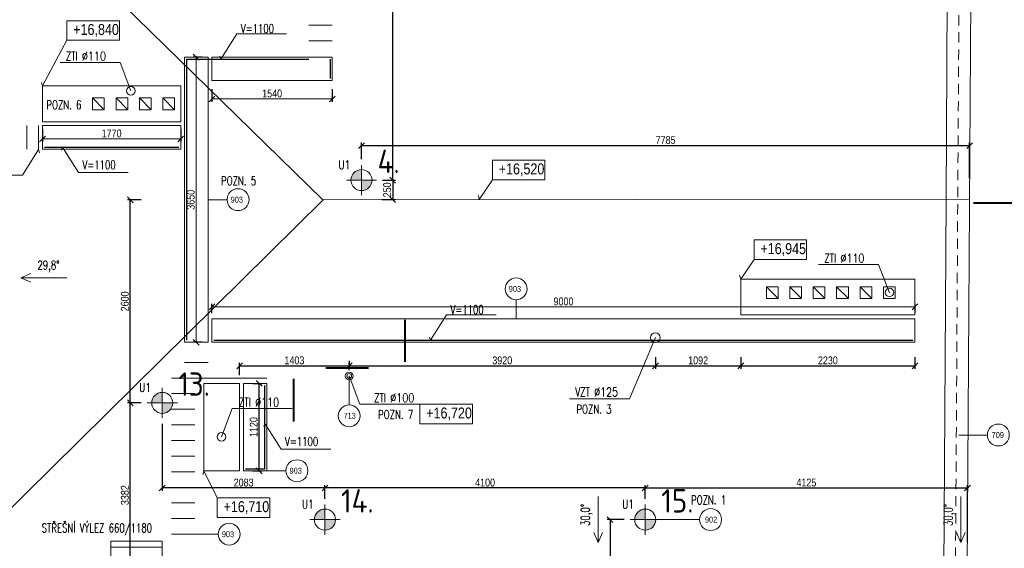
# Model space of a CAD drawing. Header units: millimetres. Extents: x -300958 to -108039, y 30118 to 292543.
# Tile 229 of 256: x -228741 to -216136, y 186822 to 193593. Entities that reach past the tile are written whole.
import ezdxf
from ezdxf.enums import TextEntityAlignment as Align

# ---------------------------------------------------------------- set-up
doc = ezdxf.new("R2010")
doc.units = ezdxf.units.MM
doc.header["$MEASUREMENT"] = 0
doc.linetypes.add('DGN Style 2', pattern=[879.857395, 527.914437, -351.942958])
doc.linetypes.add('DGN Style 4', pattern=[1094.119168, 546.717885, -273.358943, 0.683397, -273.358943])
doc.layers.get('0').update_dxf_attribs({"lineweight": 13})
doc.layers.get('Defpoints').update_dxf_attribs({"color": 3, "lineweight": 13})
for name, color, linetype, lineweight in [('dims', 7, 'Continuous', 9), ('legenda', 7, 'Continuous', 13), ('Materiály', 1, 'Continuous', 13), ('navrh', 1, 'Continuous', 9), ('popis', 7, 'Continuous', 9), ('PSV', 7, 'Continuous', 13), ('rez', 7, 'Continuous', 13), ('tenka', 7, 'Continuous', 13), ('TOPWET s.r.o. - kotevní body', 12, 'Continuous', 18), ('TOPWET s.r.o. - popisky', 12, 'Continuous', 18), ('výškové kóty', 7, 'Continuous', 13), ('zařizovací předměty', 7, 'Continuous', 9)]:
    doc.layers.add(name, color=color, linetype=linetype, lineweight=lineweight)
doc.styles.add('ISOCPEUR', font='isocpeur.ttf')
doc.styles.add('STYLE-0', font='ARIALN.TTF')
doc.styles.add('Style-Arial', font='arial.ttf')
doc.dimstyles.new('arch', dxfattribs={"dimscale": 50, "dimtxt": 2.5, "dimasz": 2.5, "dimexe": 1.25, "dimexo": 0.9, "dimtad": 1, "dimdec": 0, "dimtxsty": 'STYLE-0', "dimblk": 'ARCHTICK', "dimcen": 2.5, "dimadec": 0, "dimazin": 0, "dimtfac": 1, "dimtdec": 0, "dimtmove": 2, "dimatfit": 3, "dimldrblk": 'ARCHTICK', "dimfxl": 0, "dimarcsym": 0})

# ---------------------------------------------------------------- blocks, each defined once
blk = doc.blocks.new('_ArchTick')
at = {"color": 0, "linetype": 'ByBlock', "flags": 128}
blk.add_lwpolyline([(-0.5, -0.5), (0.5, 0.5)], dxfattribs=at)
blk = doc.blocks.new('*D1468')
at = {"layer": 'Defpoints', "color": 0, "linetype": 'Continuous'}
for p in [(-224523, 189159), (-225925, 188965), (-224523, 189030)]:
    blk.add_point(p, dxfattribs=at)
at = {"layer": 'dims', "color": 0, "linetype": 'Continuous', "lineweight": -2}
for p, q in [((-225925, 189040), (-225925, 189197)), ((-224523, 189105), (-224523, 189197)), ((-225925, 189159), (-224523, 189159))]:
    blk.add_line(p, q, dxfattribs=at)
at = {"layer": 'dims', "color": 0, "linetype": 'Continuous', "lineweight": -2, "xscale": 75, "yscale": 75, "zscale": 75, "rotation": 180}
blk.add_blockref('_ArchTick', (-225925, 189159), dxfattribs=at)
at = {"layer": 'dims', "color": 0, "linetype": 'Continuous', "lineweight": -2, "xscale": 75, "yscale": 75, "zscale": 75}
blk.add_blockref('_ArchTick', (-224523, 189159), dxfattribs=at)
at = {"layer": 'dims', "color": 0, "linetype": 'Continuous', "insert": (-225224, 189229), "char_height": 100, "attachment_point": 5, "style": 'STYLE-0'}
blk.add_mtext('1403', dxfattribs=at)
blk = doc.blocks.new('*D1469')
at = {"layer": 'Defpoints', "color": 0, "linetype": 'Continuous'}
for p in [(-220602, 189346), (-219510, 189346), (-219510, 189160)]:
    blk.add_point(p, dxfattribs=at)
at = {"layer": 'dims', "color": 0, "linetype": 'Continuous', "lineweight": -2}
for p, q in [((-220602, 189271), (-220602, 189122)), ((-219510, 189271), (-219510, 189122)), ((-220602, 189160), (-219510, 189160))]:
    blk.add_line(p, q, dxfattribs=at)
at = {"layer": 'dims', "color": 0, "linetype": 'Continuous', "lineweight": -2, "xscale": 75, "yscale": 75, "zscale": 75, "rotation": 180}
blk.add_blockref('_ArchTick', (-220602, 189160), dxfattribs=at)
at = {"layer": 'dims', "color": 0, "linetype": 'Continuous', "lineweight": -2, "xscale": 75, "yscale": 75, "zscale": 75}
blk.add_blockref('_ArchTick', (-219510, 189160), dxfattribs=at)
at = {"layer": 'dims', "color": 0, "linetype": 'Continuous', "insert": (-220056, 189229), "char_height": 100, "attachment_point": 5, "style": 'STYLE-0'}
blk.add_mtext('1092', dxfattribs=at)
blk = doc.blocks.new('*D1470')
at = {"layer": 'Defpoints', "color": 0, "linetype": 'Continuous'}
for p in [(-219510, 189346), (-217280, 189346), (-217280, 189160)]:
    blk.add_point(p, dxfattribs=at)
at = {"layer": 'dims', "color": 0, "linetype": 'Continuous', "lineweight": -2}
for p, q in [((-219510, 189271), (-219510, 189122)), ((-217280, 189271), (-217280, 189122)), ((-219510, 189160), (-217280, 189160))]:
    blk.add_line(p, q, dxfattribs=at)
at = {"layer": 'dims', "color": 0, "linetype": 'Continuous', "lineweight": -2, "xscale": 75, "yscale": 75, "zscale": 75, "rotation": 180}
blk.add_blockref('_ArchTick', (-219510, 189160), dxfattribs=at)
at = {"layer": 'dims', "color": 0, "linetype": 'Continuous', "lineweight": -2, "xscale": 75, "yscale": 75, "zscale": 75}
blk.add_blockref('_ArchTick', (-217280, 189160), dxfattribs=at)
at = {"layer": 'dims', "color": 0, "linetype": 'Continuous', "insert": (-218395, 189229), "char_height": 100, "attachment_point": 5, "style": 'STYLE-0'}
blk.add_mtext('2230', dxfattribs=at)
blk = doc.blocks.new('*U48')
at = {"layer": 'rez', "linetype": 'DGN Style 4', "lineweight": 40}
blk.add_line((-376, 574), (-376, -574), dxfattribs=at)
at = {"layer": 'rez', "linetype": 'Continuous', "lineweight": 0, "flags": 128}
blk.add_lwpolyline([(-376, -574), (376, -574), (146, -464)], dxfattribs=at)
blk = doc.blocks.new('*D1715')
at = {"layer": 'Defpoints', "color": 0, "linetype": 'Continuous'}
for p in [(-224523, 189299), (-220602, 189197), (-220602, 189159)]:
    blk.add_point(p, dxfattribs=at)
at = {"layer": 'dims', "color": 0, "linetype": 'Continuous', "lineweight": -2}
for p, q in [((-224523, 189224), (-224523, 189122)), ((-224523, 189159), (-220602, 189159)), ((-220602, 189122), (-220602, 189122))]:
    blk.add_line(p, q, dxfattribs=at)
at = {"layer": 'dims', "color": 0, "linetype": 'Continuous', "lineweight": -2, "xscale": 75, "yscale": 75, "zscale": 75, "rotation": 180}
blk.add_blockref('_ArchTick', (-224523, 189159), dxfattribs=at)
at = {"layer": 'dims', "color": 0, "linetype": 'Continuous', "lineweight": -2, "xscale": 75, "yscale": 75, "zscale": 75}
blk.add_blockref('_ArchTick', (-220602, 189159), dxfattribs=at)
at = {"layer": 'dims', "color": 0, "linetype": 'Continuous', "insert": (-222563, 189229), "char_height": 100, "attachment_point": 5, "style": 'STYLE-0'}
blk.add_mtext('3920', dxfattribs=at)
blk = doc.blocks.new('*D1716')
at = {"layer": 'Defpoints', "color": 0, "linetype": 'Continuous'}
for p in [(-217279, 189914), (-226279, 189761), (-217279, 189761)]:
    blk.add_point(p, dxfattribs=at)
at = {"layer": 'tenka', "color": 0, "linetype": 'ByBlock', "lineweight": -2}
for p, q in [((-226279, 189836), (-226279, 189952)), ((-217279, 189836), (-217279, 189952))]:
    blk.add_line(p, q, dxfattribs=at)
at = {"layer": 'tenka', "linetype": 'ByBlock', "lineweight": 0}
blk.add_line((-226279, 189914), (-217279, 189914), dxfattribs=at)
at = {"layer": 'tenka', "linetype": 'Continuous', "lineweight": 0, "xscale": 75, "yscale": 75, "zscale": 75, "rotation": 180}
blk.add_blockref('_ArchTick', (-226279, 189914), dxfattribs=at)
at = {"layer": 'tenka', "linetype": 'Continuous', "lineweight": 0, "xscale": 75, "yscale": 75, "zscale": 75}
blk.add_blockref('_ArchTick', (-217279, 189914), dxfattribs=at)
at = {"layer": 'tenka', "color": 0, "linetype": 'Continuous', "insert": (-221779, 189984), "char_height": 100, "attachment_point": 5, "style": 'STYLE-0'}
blk.add_mtext('9000', dxfattribs=at)
blk = doc.blocks.new('*D1717')
at = {"layer": 'Defpoints', "color": 0, "linetype": 'Continuous'}
for p in [(-226329, 193112), (-226482, 189461), (-226329, 189461)]:
    blk.add_point(p, dxfattribs=at)
at = {"layer": 'tenka', "color": 0, "linetype": 'ByBlock', "lineweight": -2}
for p, q in [((-226404, 193112), (-226519, 193112)), ((-226404, 189461), (-226519, 189461))]:
    blk.add_line(p, q, dxfattribs=at)
at = {"layer": 'tenka', "linetype": 'ByBlock', "lineweight": 0}
blk.add_line((-226482, 193112), (-226482, 189461), dxfattribs=at)
at = {"layer": 'tenka', "linetype": 'Continuous', "lineweight": 0, "xscale": 75, "yscale": 75, "zscale": 75}
for p, rotation in [((-226482, 193112), 90), ((-226482, 189461), 270)]:
    blk.add_blockref('_ArchTick', p, dxfattribs=dict(at, rotation=rotation))
at = {"layer": 'tenka', "color": 0, "linetype": 'Continuous', "insert": (-226551, 191286), "char_height": 100, "attachment_point": 5, "rotation": 90, "style": 'STYLE-0'}
blk.add_mtext('3650', dxfattribs=at)
blk = doc.blocks.new('*D1718')
at = {"layer": 'Defpoints', "color": 0, "linetype": 'Continuous'}
for p in [(-226279, 192777), (-224739, 192777), (-224739, 192577)]:
    blk.add_point(p, dxfattribs=at)
at = {"layer": 'tenka', "color": 0, "linetype": 'ByBlock', "lineweight": -2}
for p, q in [((-226279, 192702), (-226279, 192539)), ((-224739, 192702), (-224739, 192539))]:
    blk.add_line(p, q, dxfattribs=at)
at = {"layer": 'tenka', "linetype": 'ByBlock', "lineweight": 0}
blk.add_line((-226279, 192577), (-224739, 192577), dxfattribs=at)
at = {"layer": 'tenka', "linetype": 'Continuous', "lineweight": 0, "xscale": 75, "yscale": 75, "zscale": 75, "rotation": 180}
blk.add_blockref('_ArchTick', (-226279, 192577), dxfattribs=at)
at = {"layer": 'tenka', "linetype": 'Continuous', "lineweight": 0, "xscale": 75, "yscale": 75, "zscale": 75}
blk.add_blockref('_ArchTick', (-224739, 192577), dxfattribs=at)
at = {"layer": 'tenka', "color": 0, "linetype": 'Continuous', "insert": (-225509, 192647), "char_height": 100, "attachment_point": 5, "style": 'STYLE-0'}
blk.add_mtext('1540', dxfattribs=at)
blk = doc.blocks.new('Kotevní bod')
at = {"layer": 'TOPWET s.r.o. - kotevní body'}
h = blk.add_hatch(color=256, dxfattribs=at)
h.paths.add_polyline_path([(0, 0), (0, 112.5, 0.41421356), (-112.5, 0)])
h.paths.add_polyline_path([(112.5, 0), (0, 0), (0, -112.5, 0.41421356)])
for p, q in [((0, -161.25), (0, 161.25)), ((-161.25, 0), (161.25, 0))]:
    blk.add_line(p, q, dxfattribs=at)
blk.add_circle((0, 0), 112.5, dxfattribs=at)
blk = doc.blocks.new('*D1757')
at = {"layer": 'Defpoints', "color": 0, "linetype": 'Continuous'}
for p in [(-220926, 187190), (-221183, 183090), (-220733, 183090)]:
    blk.add_point(p, dxfattribs=at)
at = {"layer": 'dims', "color": 0, "linetype": 'Continuous', "lineweight": -2}
for p, q in [((-221001, 187190), (-221220, 187190)), ((-221183, 187190), (-221183, 183090)), ((-220808, 183090), (-221220, 183090))]:
    blk.add_line(p, q, dxfattribs=at)
at = {"layer": 'dims', "color": 0, "linetype": 'Continuous', "lineweight": -2, "xscale": 75, "yscale": 75, "zscale": 75}
for p, rotation in [((-221183, 187190), 90), ((-221183, 183090), 270)]:
    blk.add_blockref('_ArchTick', p, dxfattribs=dict(at, rotation=rotation))
at = {"layer": 'dims', "color": 0, "linetype": 'Continuous', "insert": (-221252, 185140), "char_height": 100, "attachment_point": 5, "rotation": 90, "style": 'STYLE-0'}
blk.add_mtext('4100', dxfattribs=at)
blk = doc.blocks.new('*D1758')
at = {"layer": 'Defpoints', "color": 0, "linetype": 'Continuous'}
for p in [(-216608, 187595), (-220733, 187383), (-216608, 186824)]:
    blk.add_point(p, dxfattribs=at)
at = {"layer": 'dims', "color": 0, "linetype": 'Continuous', "lineweight": -2}
for p, q in [((-220733, 187458), (-220733, 187632)), ((-220733, 187595), (-216608, 187595)), ((-216608, 186899), (-216608, 187632))]:
    blk.add_line(p, q, dxfattribs=at)
at = {"layer": 'dims', "color": 0, "linetype": 'Continuous', "lineweight": -2, "xscale": 75, "yscale": 75, "zscale": 75, "rotation": 180}
blk.add_blockref('_ArchTick', (-220733, 187595), dxfattribs=at)
at = {"layer": 'dims', "color": 0, "linetype": 'Continuous', "lineweight": -2, "xscale": 75, "yscale": 75, "zscale": 75}
blk.add_blockref('_ArchTick', (-216608, 187595), dxfattribs=at)
at = {"layer": 'dims', "color": 0, "linetype": 'Continuous', "insert": (-218670, 187664), "char_height": 100, "attachment_point": 5, "style": 'STYLE-0'}
blk.add_mtext('4125', dxfattribs=at)
blk = doc.blocks.new('*D1759')
at = {"layer": 'Defpoints', "color": 0, "linetype": 'Continuous'}
for p in [(-224833, 187595), (-224833, 187383), (-220733, 187383)]:
    blk.add_point(p, dxfattribs=at)
at = {"layer": 'dims', "color": 0, "linetype": 'Continuous', "lineweight": -2}
for p, q in [((-224833, 187458), (-224833, 187632)), ((-220733, 187595), (-224833, 187595)), ((-220733, 187458), (-220733, 187632))]:
    blk.add_line(p, q, dxfattribs=at)
at = {"layer": 'dims', "color": 0, "linetype": 'Continuous', "lineweight": -2, "xscale": 75, "yscale": 75, "zscale": 75, "rotation": 180}
blk.add_blockref('_ArchTick', (-224833, 187595), dxfattribs=at)
at = {"layer": 'dims', "color": 0, "linetype": 'Continuous', "lineweight": -2, "xscale": 75, "yscale": 75, "zscale": 75}
blk.add_blockref('_ArchTick', (-220733, 187595), dxfattribs=at)
at = {"layer": 'dims', "color": 0, "linetype": 'Continuous', "insert": (-222783, 187664), "char_height": 100, "attachment_point": 5, "style": 'STYLE-0'}
blk.add_mtext('4100', dxfattribs=at)
blk = doc.blocks.new('*D1771')
at = {"layer": 'Defpoints', "color": 0, "linetype": 'Continuous'}
for p in [(-216580, 191980), (-224365, 191731), (-216580, 191490)]:
    blk.add_point(p, dxfattribs=at)
at = {"layer": 'dims', "color": 0, "linetype": 'Continuous', "lineweight": -2}
for p, q in [((-224365, 191806), (-224365, 192018)), ((-224365, 191980), (-216580, 191980)), ((-216580, 191565), (-216580, 192018))]:
    blk.add_line(p, q, dxfattribs=at)
at = {"layer": 'dims', "color": 0, "linetype": 'Continuous', "lineweight": -2, "xscale": 75, "yscale": 75, "zscale": 75, "rotation": 180}
blk.add_blockref('_ArchTick', (-224365, 191980), dxfattribs=at)
at = {"layer": 'dims', "color": 0, "linetype": 'Continuous', "lineweight": -2, "xscale": 75, "yscale": 75, "zscale": 75}
blk.add_blockref('_ArchTick', (-216580, 191980), dxfattribs=at)
at = {"layer": 'dims', "color": 0, "linetype": 'Continuous', "insert": (-220472, 192050), "char_height": 100, "attachment_point": 5, "style": 'STYLE-0'}
blk.add_mtext('7785', dxfattribs=at)
blk = doc.blocks.new('*D1772')
at = {"layer": 'Defpoints', "color": 0, "linetype": 'Continuous'}
for p in [(-224365, 199370), (-223966, 199370), (-224171, 191538)]:
    blk.add_point(p, dxfattribs=at)
at = {"layer": 'dims', "color": 0, "linetype": 'Continuous', "lineweight": -2}
for p, q in [((-224290, 199370), (-223928, 199370)), ((-223966, 191538), (-223966, 199370)), ((-224096, 191538), (-223928, 191538))]:
    blk.add_line(p, q, dxfattribs=at)
at = {"layer": 'dims', "color": 0, "linetype": 'Continuous', "lineweight": -2, "xscale": 75, "yscale": 75, "zscale": 75}
for p, rotation in [((-223966, 199370), 90), ((-223966, 191538), 270)]:
    blk.add_blockref('_ArchTick', p, dxfattribs=dict(at, rotation=rotation))
at = {"layer": 'dims', "color": 0, "linetype": 'Continuous', "insert": (-224036, 195454), "char_height": 100, "attachment_point": 5, "rotation": 90, "style": 'STYLE-0'}
blk.add_mtext('7832', dxfattribs=at)
blk = doc.blocks.new('*D1774')
at = {"layer": 'Defpoints', "color": 0, "linetype": 'Continuous'}
for p in [(-224171, 191538), (-224181, 191288), (-223966, 191288)]:
    blk.add_point(p, dxfattribs=at)
at = {"layer": 'dims', "color": 0, "linetype": 'Continuous', "lineweight": -2}
for p, q in [((-224096, 191538), (-223928, 191538)), ((-223966, 191538), (-223966, 191288)), ((-224106, 191288), (-223928, 191288))]:
    blk.add_line(p, q, dxfattribs=at)
at = {"layer": 'dims', "color": 0, "linetype": 'Continuous', "lineweight": -2, "xscale": 75, "yscale": 75, "zscale": 75}
for p, rotation in [((-223966, 191538), 90), ((-223966, 191288), 270)]:
    blk.add_blockref('_ArchTick', p, dxfattribs=dict(at, rotation=rotation))
at = {"layer": 'dims', "color": 0, "linetype": 'Continuous', "insert": (-224036, 191413), "char_height": 100, "attachment_point": 5, "rotation": 90, "style": 'STYLE-0'}
blk.add_mtext('250', dxfattribs=at)
blk = doc.blocks.new('*D1777')
at = {"layer": 'Defpoints', "color": 0, "linetype": 'Continuous'}
for p in [(-227325, 188685), (-227109, 188685), (-227109, 185303)]:
    blk.add_point(p, dxfattribs=at)
at = {"layer": 'dims', "color": 0, "linetype": 'Continuous', "lineweight": -2}
for p, q in [((-227184, 188685), (-227362, 188685)), ((-227325, 185303), (-227325, 188685)), ((-227184, 185303), (-227362, 185303))]:
    blk.add_line(p, q, dxfattribs=at)
at = {"layer": 'dims', "color": 0, "linetype": 'Continuous', "lineweight": -2, "xscale": 75, "yscale": 75, "zscale": 75}
for p, rotation in [((-227325, 188685), 90), ((-227325, 185303), 270)]:
    blk.add_blockref('_ArchTick', p, dxfattribs=dict(at, rotation=rotation))
at = {"layer": 'dims', "color": 0, "linetype": 'Continuous', "insert": (-227394, 187503), "char_height": 100, "attachment_point": 5, "rotation": 90, "style": 'STYLE-0'}
blk.add_mtext('3382', dxfattribs=at)
blk = doc.blocks.new('*D1778')
at = {"layer": 'Defpoints', "color": 0, "linetype": 'Continuous'}
for p in [(-226916, 188492), (-226916, 187595), (-224833, 187383)]:
    blk.add_point(p, dxfattribs=at)
at = {"layer": 'dims', "color": 0, "linetype": 'Continuous', "lineweight": -2}
for p, q in [((-226916, 188417), (-226916, 187557)), ((-224833, 187595), (-226916, 187595)), ((-224833, 187458), (-224833, 187632))]:
    blk.add_line(p, q, dxfattribs=at)
at = {"layer": 'dims', "color": 0, "linetype": 'Continuous', "lineweight": -2, "xscale": 75, "yscale": 75, "zscale": 75, "rotation": 180}
blk.add_blockref('_ArchTick', (-226916, 187595), dxfattribs=at)
at = {"layer": 'dims', "color": 0, "linetype": 'Continuous', "lineweight": -2, "xscale": 75, "yscale": 75, "zscale": 75}
blk.add_blockref('_ArchTick', (-224833, 187595), dxfattribs=at)
at = {"layer": 'dims', "color": 0, "linetype": 'Continuous', "insert": (-225874, 187664), "char_height": 100, "attachment_point": 5, "style": 'STYLE-0'}
blk.add_mtext('2083', dxfattribs=at)
blk = doc.blocks.new('*D1779')
at = {"layer": 'Defpoints', "color": 0, "linetype": 'Continuous'}
for p in [(-227325, 191285), (-227109, 191285), (-227109, 188685)]:
    blk.add_point(p, dxfattribs=at)
at = {"layer": 'dims', "color": 0, "linetype": 'Continuous', "lineweight": -2}
for p, q in [((-227184, 191285), (-227362, 191285)), ((-227325, 188685), (-227325, 191285)), ((-227184, 188685), (-227362, 188685))]:
    blk.add_line(p, q, dxfattribs=at)
at = {"layer": 'dims', "color": 0, "linetype": 'Continuous', "lineweight": -2, "xscale": 75, "yscale": 75, "zscale": 75}
for p, rotation in [((-227325, 191285), 90), ((-227325, 188685), 270)]:
    blk.add_blockref('_ArchTick', p, dxfattribs=dict(at, rotation=rotation))
at = {"layer": 'dims', "color": 0, "linetype": 'Continuous', "insert": (-227394, 189985), "char_height": 100, "attachment_point": 5, "rotation": 90, "style": 'STYLE-0'}
blk.add_mtext('2600', dxfattribs=at)
blk = doc.blocks.new('*D1781')
at = {"layer": 'Defpoints', "color": 0, "linetype": 'Continuous'}
for p in [(-228449, 192266), (-226679, 192266), (-226679, 192065)]:
    blk.add_point(p, dxfattribs=at)
at = {"layer": 'tenka', "color": 0, "linetype": 'ByBlock', "lineweight": -2}
for p, q in [((-228449, 192191), (-228449, 192028)), ((-226679, 192191), (-226679, 192028))]:
    blk.add_line(p, q, dxfattribs=at)
at = {"layer": 'tenka', "linetype": 'ByBlock', "lineweight": 0}
blk.add_line((-228449, 192065), (-226679, 192065), dxfattribs=at)
at = {"layer": 'tenka', "linetype": 'Continuous', "lineweight": 0, "xscale": 75, "yscale": 75, "zscale": 75, "rotation": 180}
blk.add_blockref('_ArchTick', (-228449, 192065), dxfattribs=at)
at = {"layer": 'tenka', "linetype": 'Continuous', "lineweight": 0, "xscale": 75, "yscale": 75, "zscale": 75}
blk.add_blockref('_ArchTick', (-226679, 192065), dxfattribs=at)
at = {"layer": 'tenka', "color": 0, "linetype": 'Continuous', "insert": (-227564, 192135), "char_height": 100, "attachment_point": 5, "style": 'STYLE-0'}
blk.add_mtext('1770', dxfattribs=at)
blk = doc.blocks.new('*D1783')
at = {"layer": 'Defpoints', "color": 0, "linetype": 'Continuous'}
for p in [(-225829, 188935), (-225675, 188935), (-225829, 187815)]:
    blk.add_point(p, dxfattribs=at)
at = {"layer": 'dims', "color": 0, "linetype": 'Continuous', "lineweight": -2}
for p, q in [((-225754, 188935), (-225638, 188935)), ((-225675, 187815), (-225675, 188935)), ((-225754, 187815), (-225638, 187815))]:
    blk.add_line(p, q, dxfattribs=at)
at = {"layer": 'dims', "color": 0, "linetype": 'Continuous', "lineweight": -2, "xscale": 75, "yscale": 75, "zscale": 75}
for p, rotation in [((-225675, 188935), 90), ((-225675, 187815), 270)]:
    blk.add_blockref('_ArchTick', p, dxfattribs=dict(at, rotation=rotation))
at = {"layer": 'dims', "color": 0, "linetype": 'Continuous', "insert": (-225745, 188375), "char_height": 100, "attachment_point": 5, "rotation": 90, "style": 'STYLE-0'}
blk.add_mtext('1120', dxfattribs=at)

msp = doc.modelspace()

# ---------------------------------------------------------------- linework, layer by layer
at = {"layer": 'Materiály', "linetype": 'Continuous'}
msp.add_line((-216532.6, 199370), (-216632.6, 183090), dxfattribs=at)
at = {"layer": 'navrh', "linetype": 'Continuous', "lineweight": 30}
for p, q in [((-226603.9, 193086.5), (-226603.9, 189486.2)), ((-226603.9, 193086.5), (-225039.2, 193086.5)), ((-224764.2, 193088.5), (-224764.2, 192838.5)), ((-228423.7, 191961.5), (-226703.9, 191961.5)), ((-226253.9, 189486.2), (-217305.3, 189486.2))]:
    msp.add_line(p, q, dxfattribs=at)
at = {"layer": 'navrh', "linetype": 'Continuous', "lineweight": 30, "flags": 128}
msp.add_lwpolyline([(-225850.4, 187840.9), (-225600.4, 187840.9), (-225600.4, 188908.5)], dxfattribs=at)
at = {"layer": 'PSV', "linetype": 'Continuous', "lineweight": 0}
for p, q in [((-226085.2, 191287.4), (-226328.9, 191287.4)), ((-222385.4, 190004.9), (-222385.4, 189761.2)), ((-224522.6, 189030), (-224522.6, 188658.7)), ((-216717.9, 188273.1), (-216353.4, 188273.1)), ((-225331.6, 187815.9), (-225575.4, 187815.9)), ((-220539.1, 187190), (-220036.1, 187190)), ((-226198.9, 187003), (-226499.2, 187003))]:
    msp.add_line(p, q, dxfattribs=at)
for centre in [(-225945.1, 191287.4), (-222385.4, 190145), (-224522.6, 188518.7), (-216213.3, 188273.1), (-225191.6, 187815.9), (-219896, 187190), (-226058.8, 187003)]:
    msp.add_circle(centre, 140.1, dxfattribs=at)
at = {"layer": 'rez', "linetype": 'DGN Style 4', "lineweight": 40, "flags": 128}
msp.add_lwpolyline([(-225232.6, 188446.7), (-225232.6, 189131.7), (-223807.6, 189131.7), (-223807.6, 189747.7)], dxfattribs=at)
at = {"layer": 'tenka', "linetype": 'Continuous'}
for p, q in [((-216882.2, 191287.5), (-216832.6, 199370)), ((-225039.2, 193523.5), (-224739.2, 193523.5)), ((-225039.2, 193323.5), (-224739.2, 193323.5)), ((-228648.7, 191936.5), (-228648.7, 192236.5)), ((-228498.7, 191936.5), (-228498.7, 192236.5)), ((-229511.1, 186689.3), (-224854.1, 191287.4)), ((-216932.6, 183090), (-216882.2, 191287.5)), ((-226628.9, 189203), (-226328.9, 189203)), ((-226799.2, 189003), (-225575.4, 189003)), ((-226799.2, 188803), (-226499.2, 188803)), ((-226799.2, 188603), (-226499.2, 188603)), ((-226799.2, 188403), (-226499.2, 188403)), ((-226799.2, 188203), (-226499.2, 188203)), ((-226799.2, 188003), (-226499.2, 188003)), ((-226799.2, 187803), (-226499.2, 187803)), ((-226799.2, 187603), (-226499.2, 187603)), ((-226799.2, 187403), (-226499.2, 187403)), ((-226799.2, 187203), (-226499.2, 187203)), ((-226799.2, 187003), (-226499.2, 187003))]:
    msp.add_line(p, q, dxfattribs=at)
at = {"layer": 'tenka', "linetype": 'Continuous', "lineweight": 0}
for p, q in [((-227807.6, 192590), (-227657.6, 192440)), ((-227507.6, 192590), (-227357.6, 192440)), ((-227207.6, 192590), (-227057.6, 192440)), ((-226907.6, 192590), (-226757.6, 192440)), ((-219182.6, 190170), (-219032.6, 190020)), ((-218882.6, 190170), (-218732.6, 190020)), ((-218582.6, 190170), (-218432.6, 190020)), ((-218282.6, 190170), (-218132.6, 190020)), ((-217982.6, 190170), (-217832.6, 190020))]:
    msp.add_line(p, q, dxfattribs=at)
at = {"layer": 'tenka', "linetype": 'Continuous'}
msp.add_lwpolyline([(-216582.2, 191287.2), (-220862.1, 191291.6), (-224858.5, 191287.4), (-233132.6, 199370)], dxfattribs=at)
at = {"layer": 'tenka', "linetype": 'DGN Style 2', "ltscale": 0.25}
msp.add_lwpolyline([(-216682.6, 199370), (-216782.6, 183090)], dxfattribs=at)
at = {"layer": 'tenka', "linetype": 'Continuous', "flags": 128}
for points in [[(-226328.9, 193111.5), (-226628.9, 193111.5), (-226628.9, 189461.2), (-226328.9, 189461.2), (-226328.9, 193111.5)], [(-226678.9, 191936.5), (-226678.9, 192236.5), (-228448.7, 192236.5), (-228448.7, 191936.5), (-226678.9, 191936.5)], [(-225575.4, 188933.5), (-225875.4, 188933.5), (-225875.4, 187815.9), (-225575.4, 187815.9), (-225575.4, 188933.5)]]:
    msp.add_lwpolyline(points, dxfattribs=at)
for points in [[(-226278.9, 193113.5), (-224739.2, 193113.5), (-224739.2, 192813.5), (-226278.9, 192813.5)], [(-226278.9, 189461.2), (-217280.3, 189461.2), (-217280.3, 189761.2), (-226278.9, 189761.2)], [(-226915.8, 186837.9), (-226915.8, 186912.2), (-227575.8, 186912.2), (-227575.8, 186837.9)], [(-226915.8, 185803), (-226915.8, 186837.9), (-227575.8, 186837.9), (-227575.8, 185803)]]:
    msp.add_lwpolyline(points, close=True, dxfattribs=at)
at = {"layer": 'tenka', "linetype": 'Continuous', "lineweight": 0}
for points in [[(-228448.7, 192747.2), (-226678.9, 192747.2), (-226678.9, 192286.5), (-228448.7, 192286.5)], [(-227807.6, 192590), (-227657.6, 192590), (-227657.6, 192440), (-227807.6, 192440)], [(-227507.6, 192590), (-227357.6, 192590), (-227357.6, 192440), (-227507.6, 192440)], [(-227207.6, 192590), (-227057.6, 192590), (-227057.6, 192440), (-227207.6, 192440)], [(-226907.6, 192590), (-226757.6, 192590), (-226757.6, 192440), (-226907.6, 192440)], [(-219510.3, 189811.2), (-217280.3, 189811.2), (-217280.3, 190268.4), (-219510.3, 190268.4)], [(-219032.6, 190170), (-219182.6, 190170), (-219182.6, 190020), (-219032.6, 190020)], [(-218732.6, 190170), (-218882.6, 190170), (-218882.6, 190020), (-218732.6, 190020)], [(-218432.6, 190170), (-218582.6, 190170), (-218582.6, 190020), (-218432.6, 190020)], [(-218132.6, 190170), (-218282.6, 190170), (-218282.6, 190020), (-218132.6, 190020)], [(-217832.6, 190170), (-217982.6, 190170), (-217982.6, 190020), (-217832.6, 190020)], [(-217532.6, 190170), (-217682.6, 190170), (-217682.6, 190020), (-217532.6, 190020)], [(-226382.6, 188933.5), (-225925.4, 188933.5), (-225925.4, 187815.9), (-226382.6, 187815.9)]]:
    msp.add_lwpolyline(points, close=True, dxfattribs=at)
at = {"layer": 'tenka', "linetype": 'Continuous', "lineweight": 0, "flags": 128}
for points in [[(-228135.7, 190287.4), (-228725.7, 190287.4), (-228596.7, 190232.3), (-228725.7, 190287.4), (-228596.7, 190342.5)], [(-221336.9, 187485.5), (-221336.9, 186895.5), (-221281.8, 187024.5), (-221336.9, 186895.5), (-221392, 187024.5)], [(-216692.1, 187485.5), (-216692.1, 186895.5), (-216637, 187024.5), (-216692.1, 186895.5), (-216747.2, 187024.5)]]:
    msp.add_lwpolyline(points, dxfattribs=at)
at = {"layer": 'tenka', "linetype": 'Continuous'}
for centre, radius in [((-227316.9, 192682.6), 55), ((-217606, 190100.3), 55), ((-220602.5, 189521), 62), ((-224522.6, 189030), 50), ((-224522.6, 189030), 30), ((-226157.2, 188250), 55)]:
    msp.add_circle(centre, radius, dxfattribs=at)
at = {"layer": 'výškové kóty', "linetype": 'Continuous', "lineweight": 0, "flags": 128}
for points in [[(-228135.7, 193577.9), (-227465, 193577.9), (-227465, 193328.3), (-228135.7, 193328.3)], [(-222689, 191792.4), (-222018.3, 191792.4), (-222018.3, 191542.9), (-222689, 191542.9)], [(-219338.9, 190771.4), (-218668.2, 190771.4), (-218668.2, 190521.9), (-219338.9, 190521.9)], [(-223616.8, 188418.7), (-222946.1, 188418.7), (-222946.1, 188668.3), (-223616.8, 188668.3)], [(-226211.2, 187218.9), (-225540.5, 187218.9), (-225540.5, 187468.4), (-226211.2, 187468.4)]]:
    msp.add_lwpolyline(points, close=True, dxfattribs=at)
for points in [[(-225324.8, 193411.7), (-225959.1, 193411.7), (-226165.8, 193086.5), (-226179.2, 193126.5)], [(-227501.4, 193328.3), (-228135.7, 193328.3), (-228448.7, 192747.2), (-228462.1, 192787.2)], [(-229210.4, 191603.5), (-228705.3, 191603.5), (-228498.7, 191928.6), (-228485.2, 191888.7)], [(-227352.4, 191636.3), (-227986.7, 191636.3), (-228193.4, 191961.5), (-228206.8, 191921.5)], [(-222054.7, 191542.9), (-222689, 191542.9), (-222860.3, 191289.5), (-222868.3, 191340)], [(-218704.6, 190521.9), (-219338.9, 190521.9), (-219510.3, 190268.4), (-219524.9, 190321.5)], [(-222641.2, 189811.3), (-223275.5, 189811.3), (-223482.2, 189486.2), (-223495.6, 189526.1)], [(-224759.4, 188093.8), (-225393.7, 188093.8), (-225600.4, 188418.9), (-225613.8, 188379)], [(-225576.9, 187468.4), (-226211.2, 187468.4), (-226382.6, 187815.9), (-226397.2, 187762.8)]]:
    msp.add_lwpolyline(points, dxfattribs=at)
at = {"layer": 'zařizovací předměty', "linetype": 'Continuous', "flags": 128}
for points in [[(-227316.9, 192682.6), (-227455.2, 193044.3), (-228222.7, 193044.3)], [(-217607.6, 190095), (-217745.9, 190456.7), (-218513.4, 190456.7)], [(-220602.5, 189521), (-220932.9, 188738.5), (-221700.4, 188738.5)], [(-224522.6, 189030), (-224384.3, 188668.3), (-223616.8, 188668.3)], [(-226157.2, 188250), (-226018.9, 188611.7), (-225251.4, 188611.7)]]:
    msp.add_lwpolyline(points, dxfattribs=at)

# ---------------------------------------------------------------- block references
at = {"layer": 'rez', "linetype": 'DGN Style 4', "lineweight": 40, "rotation": 90}
msp.add_blockref('*U48', (-215958.7, 191621.1), dxfattribs=at)
at = {"layer": 'TOPWET s.r.o. - kotevní body', "xscale": 1.200000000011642, "yscale": 1.200000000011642, "zscale": 1.2}
for p in [(-224364.6, 191538), (-226915.8, 188685), (-224832.6, 187190), (-220732.6, 187190)]:
    msp.add_blockref('Kotevní bod', p, dxfattribs=at)

# ---------------------------------------------------------------- texts
at = {"layer": 'legenda', "linetype": 'Continuous', "lineweight": 0, "char_height": 112, "line_spacing_factor": 0.765173, "style": 'Style-Arial'}
for s, insert, attachment_point, rotation in [('{\\Fromans|c238;\\W0.71429;V=1100}', (-225909.5, 193479.2), 4, 359.99884), ('{\\Fromans|c0;\\W0.71429;POZN. \\Fromans|c238;6}', (-228399, 192501.9), 4, 0.00116), ('{\\Fromans|c238;\\W0.71429;V=1100}', (-227937, 191733.8), 4, 0.00116), ('{\\Fromans|c0;\\W0.71429;POZN. \\Fromans|c238;5}', (-226163.1, 191530.2), 4, 0.00116), ('{\\Fromans|c238;\\W0.71429;V=1100}', (-223225.8, 189878.9), 4, 359.99884), ('{\\Fromans|c0;\\W0.71429;POZN. \\Fromans|c238;7}', (-223703.8, 188535.6), 6, 0.00116), ('{\\Fromans|c0;\\W0.71429;POZN. \\Fromans|c238;3}', (-221613.3, 188604.3), 4, 0.00116), ('{\\Fromans|c238;\\W0.71429;V=1100}', (-225344, 188191.2), 4, 0.00116), ('{\\Fromans|c0;\\W0.71429;POZN. \\Fromans|c238;1}', (-220146.4, 187441.3), 4, 0.00116)]:
    msp.add_mtext(s, dxfattribs=dict(at, insert=insert, attachment_point=attachment_point, rotation=rotation))
at = {"layer": 'popis', "linetype": 'Continuous', "char_height": 112, "attachment_point": 4, "line_spacing_factor": 0.765173, "style": 'Style-Arial'}
for s, insert, rotation in [('{\\Fromans|c238;\\W0.71429;29,8°}', (-228512.8, 190433), 0.00116), ('{\\Fromans|c238;\\W0.71429;30,0°}', (-221482.6, 187108.4), 90.00116), ('{\\Fromans|c238;\\W0.71429;30,0°}', (-216837.8, 187108.4), 90.00116), ('{\\Fromans|c238;\\W0.71429;STŘEŠNÍ VÝLEZ 660/1180}', (-228458.7, 187063.6), 0.00116)]:
    msp.add_mtext(s, dxfattribs=dict(at, insert=insert, rotation=rotation))
at = {"layer": 'PSV', "linetype": 'Continuous', "lineweight": 0, "style": 'STYLE-0'}
for s, p in [('903', (-225961.1, 191287.4)), ('903', (-222401.3, 190145)), ('713', (-224516.3, 188519.6)), ('709', (-216219.6, 188274.1)), ('903', (-225207.5, 187815.9)), ('902', (-219889.7, 187190)), ('903', (-226074.7, 187003))]:
    msp.add_text(s, height=75, dxfattribs=at).set_placement(p, align=Align.MIDDLE_CENTER)
at = {"layer": 'TOPWET s.r.o. - popisky', "style": 'ISOCPEUR', "width": 0.9}
for s, p in [('4.', (-224159, 191628.2)), ('13.', (-226710.2, 188775.3)), ('14.', (-224627, 187280.2)), ('15.', (-220527, 187280.2))]:
    msp.add_text(s, height=300, dxfattribs=at).set_placement(p)
at = {"layer": 'výškové kóty', "linetype": 'Continuous', "lineweight": 0, "char_height": 140, "width": 1046.843, "style": 'STYLE-0'}
for s, insert, attachment_point in [('+16,840', (-228055.1, 193537), 1), ('+16,520', (-222608.4, 191751.5), 1), ('+16,945', (-219258.4, 190730.5), 1), ('+16,720', (-223536.3, 188459.6), 7), ('+16,710', (-226130.7, 187259.8), 7)]:
    msp.add_mtext(s, dxfattribs=dict(at, insert=insert, attachment_point=attachment_point))
at = {"layer": 'zařizovací předměty', "linetype": 'Continuous', "char_height": 112, "line_spacing_factor": 0.765173, "style": 'Style-Arial'}
for s, insert, attachment_point, rotation in [('{\\Fromans|c238;\\W0.71429;ZTI \\W0.8;%%C110}', (-228149.6, 193126.3), 4, 359.99884), ('{\\Fromans|c238;\\W0.71429;U\\W0.8;1}', (-224658.5, 191735), 4, 359.99884), ('{\\Fromans|c238;\\W0.71429;ZTI \\W0.8;%%C110}', (-218440.3, 190538.7), 4, 359.99884), ('{\\Fromans|c238;\\W0.71429;U\\W0.8;1}', (-227209.6, 188882), 4, 359.99884), ('{\\Fromans|c238;\\W0.71429;VZT \\W0.8;%%C125}', (-221627.3, 188824.4), 4, 0.00116), ('{\\Fromans|c238;\\W0.71429;ZTI \\W0.8;%%C110}', (-225419.3, 188693.7), 6, 0.00116), ('{\\Fromans|c238;\\W0.71429;ZTI \\W0.8;%%C100}', (-223689.9, 188750.1), 6, 359.99884), ('{\\Fromans|c238;\\W0.71429;U\\W0.8;1}', (-225126.5, 187387), 4, 359.99884), ('{\\Fromans|c238;\\W0.71429;U\\W0.8;1}', (-221026.5, 187387), 4, 359.99884)]:
    msp.add_mtext(s, dxfattribs=dict(at, insert=insert, attachment_point=attachment_point, rotation=rotation))

# ---------------------------------------------------------------- dimensions: what is measured, and where the dimension line sits
at = {"layer": 'dims', "linetype": 'Continuous'}
for base, p1, p2, picture, middle in [((-223965.9, 199370), (-224171.1, 191538), (-224364.6, 199370), '*D1772', (-224035.7, 195454)), ((-223965.9, 191287.9), (-224171.1, 191538), (-224181, 191287.9), '*D1774', (-224035.7, 191412.9)), ((-227324.5, 191285), (-227109.3, 188685), (-227109.3, 191285), '*D1779', (-227394.3, 189985)), ((-225675, 188934.5), (-225828.6, 187814.9), (-225828.6, 188934.5), '*D1783', (-225744.8, 188374.7)), ((-221182.7, 183090), (-220926.1, 187190), (-220732.6, 183090), '*D1757', (-221252.5, 185140))]:
    dim = msp.add_linear_dim(base=base, p1=p1, p2=p2, angle=90, dimstyle='arch', override={"dimtxt": 2, "dimasz": 1.5, "dimexe": 0.75, "dimexo": 1.5, "dimgap": 0.375, "dimcen": 0.05}, dxfattribs=at)
    dim.commit()
    dim.dimension.update_dxf_attribs({"geometry": picture, "text_midpoint": middle})
for base, p1, p2, override, picture, middle in [((-216580, 191980.3), (-224364.6, 191731.5), (-216580, 191490.3), {"dimtxt": 2, "dimasz": 1.5, "dimexe": 0.75, "dimexo": 1.5, "dimgap": 0.375, "dimcen": 0.05}, '*D1771', (-220472.3, 192050.2)), ((-219510.3, 189159.6), (-220602.5, 189345.9), (-219510.3, 189345.9), {"dimtxt": 2, "dimasz": 1.5, "dimexe": 0.75, "dimexo": 1.5, "dimgap": 0.375, "dimcen": 0.001}, '*D1469', (-220056.4, 189229.4)), ((-217280.3, 189159.6), (-219510.3, 189345.9), (-217280.3, 189345.9), {"dimtxt": 2, "dimasz": 1.5, "dimexe": 0.75, "dimexo": 1.5, "dimgap": 0.375, "dimcen": 0.001}, '*D1470', (-218395.3, 189229.4)), ((-224522.6, 189159.4), (-225925.4, 188964.7), (-224522.6, 189030), {"dimtxt": 2, "dimasz": 1.5, "dimexe": 0.75, "dimexo": 1.5, "dimgap": 0.375, "dimcen": 0.001}, '*D1468', (-225224, 189229.2)), ((-220602.5, 189159.4), (-224522.6, 189299.3), (-220602.5, 189196.7), {"dimtxt": 2, "dimasz": 1.5, "dimexe": 0.75, "dimexo": 1.5, "dimgap": 0.375, "dimcen": 0.001}, '*D1715', (-222562.5, 189229.2)), ((-226915.8, 187594.6), (-224832.6, 187383.5), (-226915.8, 188491.5), {"dimtxt": 2, "dimasz": 1.5, "dimexe": 0.75, "dimexo": 1.5, "dimgap": 0.375, "dimcen": 0.05}, '*D1778', (-225874.2, 187664.4)), ((-224832.6, 187594.6), (-220732.6, 187383.5), (-224832.6, 187383.5), {"dimtxt": 2, "dimasz": 1.5, "dimexe": 0.75, "dimexo": 1.5, "dimgap": 0.375, "dimcen": 0.05}, '*D1759', (-222782.6, 187664.4)), ((-216607.6, 187594.6), (-220732.6, 187383.5), (-216607.6, 186824.3), {"dimtxt": 2, "dimasz": 1.5, "dimexe": 0.75, "dimexo": 1.5, "dimgap": 0.375, "dimcen": 0.05}, '*D1758', (-218670.1, 187664.4))]:
    dim = msp.add_linear_dim(base=base, p1=p1, p2=p2, dimstyle='arch', override=override, dxfattribs=at)
    dim.commit()
    dim.dimension.update_dxf_attribs({"geometry": picture, "text_midpoint": middle})
dim = msp.add_linear_dim(base=(-227324.5, 188685), p1=(-227109.3, 185303), p2=(-227109.3, 188685), angle=90, dimstyle='arch', override={"dimtxt": 2, "dimasz": 1.5, "dimexe": 0.75, "dimexo": 1.5, "dimgap": 0.375, "dimcen": 0.05}, dxfattribs=at)
dim.commit()
dim.dimension.update_dxf_attribs({"geometry": '*D1777', "text_midpoint": (-227394.3, 187502.7), "dimtype": 160})
at = {"layer": 'tenka', "linetype": 'Continuous'}
dim = msp.add_linear_dim(base=(-226481.6, 189461.2), p1=(-226328.9, 193111.5), p2=(-226328.9, 189461.2), angle=90, dimstyle='arch', override={"dimtxt": 2, "dimasz": 1.5, "dimexe": 0.75, "dimexo": 1.5, "dimgap": 0.375, "dimcen": 0.05, "dimclrd": 256, "dimlwd": 0, "dimarcsym": 1}, dxfattribs=at)
dim.commit()
dim.dimension.update_dxf_attribs({"geometry": '*D1717', "text_midpoint": (-226551.4, 191286.4)})
for base, p1, p2, picture, middle in [((-224739.2, 192576.9), (-226278.9, 192777.3), (-224739.2, 192777.3), '*D1718', (-225509.1, 192646.7)), ((-226678.9, 192065.4), (-228448.7, 192265.7), (-226678.9, 192265.7), '*D1781', (-227563.8, 192135.2)), ((-217279.3, 189914.4), (-226278.9, 189761.2), (-217279.3, 189761.2), '*D1716', (-221779.1, 189984.2))]:
    dim = msp.add_linear_dim(base=base, p1=p1, p2=p2, dimstyle='arch', override={"dimtxt": 2, "dimasz": 1.5, "dimexe": 0.75, "dimexo": 1.5, "dimgap": 0.375, "dimcen": 0.05, "dimclrd": 256, "dimlwd": 0, "dimarcsym": 1}, dxfattribs=at)
    dim.commit()
    dim.dimension.update_dxf_attribs({"geometry": picture, "text_midpoint": middle})

doc.saveas('drawing.dxf')
